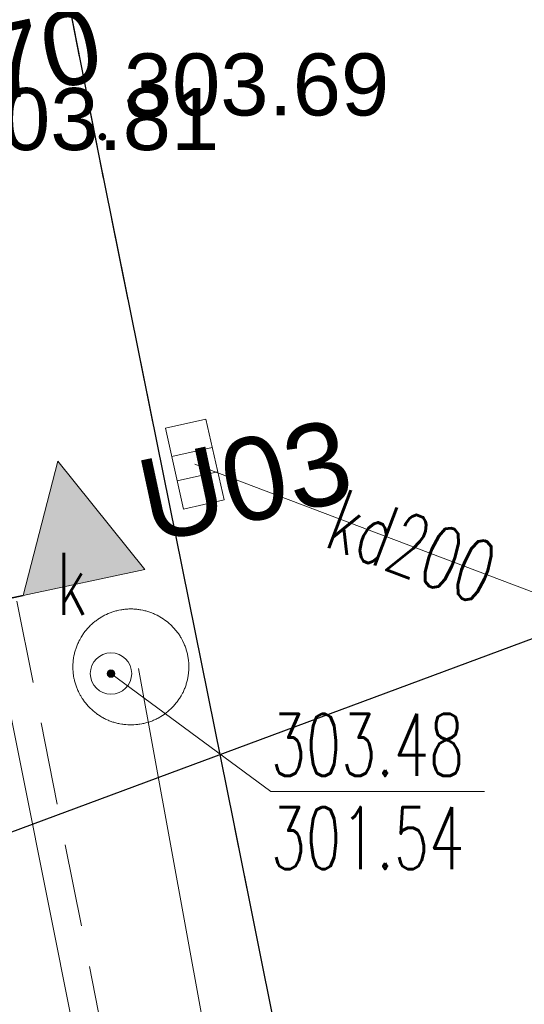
# Model space of a CAD drawing. Header units: metres. Extents: x 6567600 to 13135881, y 5574237 to 11149086.
# Tile 109 of 120: x 6567927.23 to 6567933.32, y 5574545.08 to 5574556.98. Entities that reach past the tile are written whole.
import ezdxf
from ezdxf import colors
from ezdxf.entities.mleader import LeaderData, LeaderLine
from ezdxf.enums import TextEntityAlignment as Align
from ezdxf.math import Vec2, Vec3

# ---------------------------------------------------------------- set-up
doc = ezdxf.new("R2010")
doc.units = ezdxf.units.M
doc.linetypes.add('zzzxref_260316$0$_MDCP$0$L_0_04', pattern=[1.5, 1, -0.5])
doc.linetypes.add('zzzxref_260316$0$PR1183 Chorzów Metalowców V09_TT$0$Kropki i Kreski', pattern=[3.6, 1.8, -0.9, 0, -0.9])
for name, color, linetype, lineweight in [('SEL_opis_odnosnik', 7, 'Continuous', 20), ('zzzxref_260316$0$_MDCP$0$GES_InneUrzadzeniaTowarzyszace', 7, 'Continuous', 18), ('zzzxref_260316$0$_MDCP$0$GES_InneUrzadzeniaTowarzyszace_P', 7, 'Continuous', 18), ('zzzxref_260316$0$_MDCP$0$GES_Rzedna', 7, 'Continuous', 18), ('zzzxref_260316$0$_MDCP$0$GES_UrzadzeniaSiecKanalizacyjna_P', 7, 'Continuous', 18), ('zzzxref_260316$0$_MDCP$0$OT_Komunikacja', 7, 'Continuous', 18), ('zzzxref_260316$0$_MDCP$0$OTRS', 7, 'Continuous', 13), ('zzzxref_260316$0$_MDCP$0$OTRS_O', 7, 'Continuous', 20), ('zzzxref_260316$0$_MDCP$1$GES_PrzewodKanalizacyjny', 36, 'Continuous', 18)]:
    doc.layers.add(name, color=color, linetype=linetype, lineweight=lineweight)
for name, color, linetype in [('zzzxref_260316$0$PR1183 Chorzów Metalowców V09_TT$0$FORMA - Arch 01 - PZT 1 Strefy', 7, 'Continuous'), ('zzzxref_260316$0$PR1183 Chorzów Metalowców V09_TT$0$FORMA - Arch 01 - PZT-3 Ukształtowanie terenu', 7, 'Continuous'), ('zzzxref_260316$0$PR1183 Chorzów Metalowców V09_TT$0$FORMA - Arch 01 - PZT-5 Opisy ogólne', 7, 'Continuous')]:
    doc.layers.add(name, color=color, linetype=linetype)
doc.styles.add('ROMANS', font='romans.shx', dxfattribs={"width": 0.8})
doc.styles.add('zzzxref_260316$0$$TD_AUDIT_GENERATED_(9E133)', font='simplex.shx')
doc.styles.add('zzzxref_260316$0$$TD_AUDIT_GENERATED_(9E16A)', font='arial.ttf', dxfattribs={"width": 0.9})
doc.styles.add('zzzxref_260316$0$$TD_AUDIT_GENERATED_(B0E6E)', font='arial.ttf')
doc.linetypes.add('zzzxref_260316$0$_MDCP$0$L_0_A0_SHX', pattern='A,0,-0.25,-0.5,-0.5,-0.5,[4,GML_DCP.shx,S=0.05,R=0,X=0,Y=0],-0.5,-0.5,-0.5,-0.25', length=3.5)

# ---------------------------------------------------------------- blocks, each defined once
blk = doc.blocks.new('zzzxref_260316$0$_MDCP$0$OTRS')
at = {"layer": 'zzzxref_260316$0$_MDCP$0$OTRS', "color": 0, "lineweight": -3, "const_width": 0.09}
blk.add_lwpolyline([(-0.045, 0, 1), (0.045, 0, 1)], format="xyb", close=True, dxfattribs=at)
at = {"layer": 'zzzxref_260316$0$_MDCP$0$OTRS_O', "color": 0, "style": 'zzzxref_260316$0$$TD_AUDIT_GENERATED_(9E16A)'}
blk.add_attdef('RZEDNA', (0.514, 0.515), '', height=1.5, dxfattribs=at)
blk = doc.blocks.new('zzzxref_260316$0$_MDCP$0$other_SUKK')
at = {"color": 0, "linetype": 'Continuous', "lineweight": 18, "flags": 128}
blk.add_lwpolyline([(1, 0.5), (1, -0.5), (-1, -0.5), (-1, 0.5), (1, 0.5)], close=True, dxfattribs=at)
for points in [[(-0.3, 0.5), (-0.3, -0.5)], [(0.3, 0.5), (0.3, -0.5)]]:
    blk.add_lwpolyline(points, dxfattribs=at)
blk = doc.blocks.new('zzzxref_260316$0$_MDCP$0$other_SUPS01_05')
at = {"linetype": 'Continuous', "lineweight": 13}
blk.add_hatch(color=0, dxfattribs=at).paths.add_polyline_path([(0, -0.091, 1), (0, 0.091, 1)])
at = {"color": 0, "linetype": 'Continuous', "lineweight": 13}
blk.add_circle((0, 0), 0.0906, dxfattribs=at)
blk = doc.blocks.new('zzzxref_260316$0$_MDCP$0$other_SUPW_O')
at = {"color": 0, "linetype": 'Continuous', "lineweight": 18}
blk.add_circle((0, 0), 0.5, dxfattribs=at)
blk = doc.blocks.new('zzzxref_260316$0$PR1183 Chorzów Metalowców V09_TT$0$Płaszczyzna odcinająca_3', base_point=(6567824.012, 5574526.579))
at = {"layer": 'zzzxref_260316$0$PR1183 Chorzów Metalowców V09_TT$0$FORMA - Arch 01 - PZT-5 Opisy ogólne', "linetype": 'Continuous', "lineweight": 0, "true_color": 0x000000}
blk.add_hatch(color=18, dxfattribs=at).paths.add_polyline_path([(6567928.737, 5574549.087), (6567927.689, 5574550.396), (6567927.271, 5574548.772)])
at = {"layer": 'zzzxref_260316$0$PR1183 Chorzów Metalowców V09_TT$0$FORMA - Arch 01 - PZT-5 Opisy ogólne', "color": 7, "linetype": 'zzzxref_260316$0$PR1183 Chorzów Metalowców V09_TT$0$Kropki i Kreski', "lineweight": 35}
blk.add_line((6567824.745, 5574526.737), (6567927.271, 5574548.772), dxfattribs=at)
at = {"layer": 'zzzxref_260316$0$PR1183 Chorzów Metalowców V09_TT$0$FORMA - Arch 01 - PZT-5 Opisy ogólne', "color": 7, "linetype": 'Continuous', "lineweight": 5, "flags": 128}
blk.add_lwpolyline([(6567928.737, 5574549.087), (6567927.271, 5574548.772), (6567927.689, 5574550.396)], close=True, dxfattribs=at)
at = {"layer": 'zzzxref_260316$0$PR1183 Chorzów Metalowców V09_TT$0$FORMA - Arch 01 - PZT-5 Opisy ogólne', "color": 7, "lineweight": 5, "insert": (6567928.801, 5574549.39), "char_height": 1, "attachment_point": 7, "rotation": 12.1296, "style": 'zzzxref_260316$0$$TD_AUDIT_GENERATED_(B0E6E)'}
blk.add_mtext('\\A1;{\\pql;\\pt0;\\fArial|b0|i0|c238|p0;\\W1.000000;U03}', dxfattribs=at)
blk = doc.blocks.new('zzzxref_260316$0$PR1183 Chorzów Metalowców V09_TT$0$Koty wysokościowe_5', base_point=(6567924.188, 5574553.785))
at = {"layer": 'zzzxref_260316$0$PR1183 Chorzów Metalowców V09_TT$0$FORMA - Arch 01 - PZT-3 Ukształtowanie terenu', "linetype": 'Continuous', "lineweight": 25}
for points in [[(6567924.188, 5574553.785), (6567924.554, 5574553.863), (6567924.496, 5574553.998), (6567924.391, 5574554.1), (6567924.255, 5574554.154), (6567924.109, 5574554.151)], [(6567924.188, 5574553.785), (6567923.821, 5574553.706), (6567923.879, 5574553.572), (6567923.984, 5574553.47), (6567924.12, 5574553.416), (6567924.267, 5574553.418)]]:
    blk.add_hatch(color=6, dxfattribs=at).paths.add_polyline_path(points)
at = {"layer": 'zzzxref_260316$0$PR1183 Chorzów Metalowców V09_TT$0$FORMA - Arch 01 - PZT-3 Ukształtowanie terenu', "color": 6, "linetype": 'Continuous', "lineweight": 25}
for p, q in [((6567924.345, 5574553.051), (6567924.03, 5574554.518)), ((6567923.454, 5574553.627), (6567924.921, 5574553.942))]:
    blk.add_line(p, q, dxfattribs=at)
blk.add_circle((6567924.188, 5574553.785), 0.375, dxfattribs=at)
at = {"layer": 'zzzxref_260316$0$PR1183 Chorzów Metalowców V09_TT$0$FORMA - Arch 01 - PZT-3 Ukształtowanie terenu', "color": 6, "lineweight": 25, "insert": (6567924.556, 5574554.051), "char_height": 0.9, "attachment_point": 7, "rotation": 12.1296, "style": 'zzzxref_260316$0$$TD_AUDIT_GENERATED_(B0E6E)'}
blk.add_mtext('\\A1;{\\pql;\\fArial|b0|i0|c238|p0;\\W1.000000;303,70}', dxfattribs=at)
blk = doc.blocks.new('zzzxref_260316')
at = {"layer": 'zzzxref_260316$0$PR1183 Chorzów Metalowców V09_TT$0$FORMA - Arch 01 - PZT 1 Strefy', "linetype": 'Continuous', "lineweight": 0, "true_color": 0x577933}
h = blk.add_hatch(dxfattribs=at)
h.set_pattern_fill('ANSI31', color=77, scale=3, style=0)
h.set_pattern_definition([(45, (0, 1.2501), (-0.265165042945, 0.265165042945), [])])
h.paths.add_polyline_path([(6567829, 5574518.49), (6567842.398, 5574472.369), (6567844.165, 5574472.882), (6567846.931, 5574463.362), (6567846.967, 5574485.722), (6567835.736, 5574537.98), (6567846.642, 5574540.324), (6567844.864, 5574548.6), (6567918.571, 5574564.441), (6567935.605, 5574485.184), (6567930.975, 5574478.018), (6567931.227, 5574476.845), (6567933.57, 5574477.348, 0.216609), (6567938.884, 5574481.335), (6567921.55, 5574569.11), (6567849.267, 5574552.203), (6567830.11, 5574547.72)])
at = {"layer": 'zzzxref_260316$0$_MDCP$0$GES_InneUrzadzeniaTowarzyszace', "color": 36, "linetype": 'Continuous', "lineweight": 18, "flags": 128}
blk.add_lwpolyline([(6567928.594, 5574549.86), (6567928.607, 5574549.859), (6567928.643, 5574549.856), (6567928.655, 5574549.855), (6567928.667, 5574549.853), (6567928.68, 5574549.851), (6567928.692, 5574549.849), (6567928.716, 5574549.845), (6567928.727, 5574549.842), (6567928.739, 5574549.839), (6567928.751, 5574549.836), (6567928.763, 5574549.833), (6567928.775, 5574549.829), (6567928.786, 5574549.826), (6567928.798, 5574549.822), (6567928.809, 5574549.818), (6567928.821, 5574549.814), (6567928.832, 5574549.809), (6567928.844, 5574549.804), (6567928.855, 5574549.799), (6567928.866, 5574549.794), (6567928.877, 5574549.789), (6567928.888, 5574549.784), (6567928.909, 5574549.772), (6567928.92, 5574549.766), (6567928.941, 5574549.754), (6567928.961, 5574549.74), (6567928.981, 5574549.726), (6567929.011, 5574549.704), (6567929.02, 5574549.696), (6567929.029, 5574549.688), (6567929.038, 5574549.68), (6567929.047, 5574549.672), (6567929.056, 5574549.664), (6567929.065, 5574549.655), (6567929.074, 5574549.646), (6567929.082, 5574549.637), (6567929.09, 5574549.628), (6567929.098, 5574549.619), (6567929.106, 5574549.61), (6567929.114, 5574549.601), (6567929.122, 5574549.591), (6567929.129, 5574549.581), (6567929.136, 5574549.571), (6567929.143, 5574549.562), (6567929.164, 5574549.531), (6567929.17, 5574549.521), (6567929.176, 5574549.51), (6567929.188, 5574549.489), (6567929.194, 5574549.478), (6567929.214, 5574549.434), (6567929.219, 5574549.422), (6567929.224, 5574549.411), (6567929.228, 5574549.399), (6567929.232, 5574549.388), (6567929.236, 5574549.376), (6567929.239, 5574549.365), (6567929.243, 5574549.353), (6567929.246, 5574549.341), (6567929.249, 5574549.329), (6567929.252, 5574549.317), (6567929.255, 5574549.306), (6567929.257, 5574549.294), (6567929.259, 5574549.282), (6567929.261, 5574549.27), (6567929.263, 5574549.257), (6567929.265, 5574549.245), (6567929.269, 5574549.197), (6567929.27, 5574549.184), (6567929.27, 5574549.136), (6567929.269, 5574549.123), (6567929.268, 5574549.111), (6567929.267, 5574549.099), (6567929.265, 5574549.075), (6567929.263, 5574549.063), (6567929.261, 5574549.05), (6567929.259, 5574549.038), (6567929.257, 5574549.026), (6567929.255, 5574549.014), (6567929.252, 5574549.003), (6567929.249, 5574548.991), (6567929.246, 5574548.979), (6567929.243, 5574548.967), (6567929.239, 5574548.955), (6567929.236, 5574548.944), (6567929.232, 5574548.932), (6567929.228, 5574548.921), (6567929.224, 5574548.909), (6567929.219, 5574548.898), (6567929.214, 5574548.886), (6567929.209, 5574548.875), (6567929.204, 5574548.864), (6567929.199, 5574548.853), (6567929.194, 5574548.842), (6567929.182, 5574548.821), (6567929.176, 5574548.81), (6567929.157, 5574548.779), (6567929.15, 5574548.769), (6567929.129, 5574548.739), (6567929.122, 5574548.729), (6567929.098, 5574548.701), (6567929.09, 5574548.692), (6567929.082, 5574548.683), (6567929.074, 5574548.674), (6567929.065, 5574548.665), (6567929.056, 5574548.656), (6567929.047, 5574548.648), (6567929.038, 5574548.64), (6567929.029, 5574548.632), (6567929.02, 5574548.624), (6567929.011, 5574548.616), (6567929.001, 5574548.608), (6567928.991, 5574548.601), (6567928.972, 5574548.587), (6567928.951, 5574548.573), (6567928.931, 5574548.56), (6567928.92, 5574548.554), (6567928.899, 5574548.542), (6567928.888, 5574548.536), (6567928.877, 5574548.531), (6567928.866, 5574548.526), (6567928.855, 5574548.521), (6567928.844, 5574548.516), (6567928.832, 5574548.511), (6567928.821, 5574548.506), (6567928.809, 5574548.502), (6567928.798, 5574548.498), (6567928.786, 5574548.494), (6567928.775, 5574548.491), (6567928.763, 5574548.487), (6567928.751, 5574548.484), (6567928.739, 5574548.481), (6567928.727, 5574548.478), (6567928.716, 5574548.475), (6567928.704, 5574548.473), (6567928.68, 5574548.469), (6567928.667, 5574548.467), (6567928.655, 5574548.465), (6567928.631, 5574548.463), (6567928.607, 5574548.461), (6567928.594, 5574548.46), (6567928.546, 5574548.46), (6567928.533, 5574548.461), (6567928.509, 5574548.463), (6567928.497, 5574548.464), (6567928.485, 5574548.465), (6567928.473, 5574548.467), (6567928.46, 5574548.469), (6567928.436, 5574548.473), (6567928.424, 5574548.475), (6567928.413, 5574548.478), (6567928.401, 5574548.481), (6567928.389, 5574548.484), (6567928.377, 5574548.487), (6567928.365, 5574548.491), (6567928.354, 5574548.494), (6567928.342, 5574548.498), (6567928.331, 5574548.502), (6567928.319, 5574548.506), (6567928.308, 5574548.511), (6567928.296, 5574548.516), (6567928.274, 5574548.526), (6567928.263, 5574548.531), (6567928.252, 5574548.536), (6567928.241, 5574548.542), (6567928.231, 5574548.548), (6567928.22, 5574548.554), (6567928.209, 5574548.56), (6567928.179, 5574548.58), (6567928.168, 5574548.587), (6567928.159, 5574548.594), (6567928.129, 5574548.616), (6567928.12, 5574548.624), (6567928.111, 5574548.632), (6567928.102, 5574548.64), (6567928.093, 5574548.648), (6567928.084, 5574548.656), (6567928.075, 5574548.665), (6567928.066, 5574548.674), (6567928.058, 5574548.683), (6567928.05, 5574548.692), (6567928.042, 5574548.701), (6567928.018, 5574548.729), (6567928.011, 5574548.739), (6567927.99, 5574548.769), (6567927.983, 5574548.779), (6567927.964, 5574548.81), (6567927.958, 5574548.821), (6567927.946, 5574548.842), (6567927.941, 5574548.853), (6567927.936, 5574548.864), (6567927.931, 5574548.875), (6567927.926, 5574548.886), (6567927.921, 5574548.898), (6567927.916, 5574548.909), (6567927.912, 5574548.921), (6567927.908, 5574548.932), (6567927.904, 5574548.944), (6567927.901, 5574548.955), (6567927.897, 5574548.967), (6567927.894, 5574548.979), (6567927.891, 5574548.991), (6567927.888, 5574549.003), (6567927.885, 5574549.014), (6567927.883, 5574549.026), (6567927.879, 5574549.05), (6567927.877, 5574549.063), (6567927.875, 5574549.075), (6567927.873, 5574549.099), (6567927.872, 5574549.111), (6567927.871, 5574549.123), (6567927.87, 5574549.136), (6567927.87, 5574549.184), (6567927.871, 5574549.197), (6567927.872, 5574549.209), (6567927.873, 5574549.221), (6567927.875, 5574549.245), (6567927.877, 5574549.257), (6567927.879, 5574549.27), (6567927.883, 5574549.294), (6567927.885, 5574549.306), (6567927.888, 5574549.317), (6567927.891, 5574549.329), (6567927.894, 5574549.341), (6567927.897, 5574549.353), (6567927.901, 5574549.365), (6567927.904, 5574549.376), (6567927.908, 5574549.388), (6567927.912, 5574549.399), (6567927.916, 5574549.411), (6567927.921, 5574549.422), (6567927.926, 5574549.434), (6567927.931, 5574549.445), (6567927.936, 5574549.456), (6567927.946, 5574549.478), (6567927.952, 5574549.489), (6567927.964, 5574549.51), (6567927.97, 5574549.521), (6567927.976, 5574549.531), (6567927.997, 5574549.562), (6567928.004, 5574549.571), (6567928.018, 5574549.591), (6567928.026, 5574549.601), (6567928.034, 5574549.61), (6567928.042, 5574549.619), (6567928.05, 5574549.628), (6567928.058, 5574549.637), (6567928.066, 5574549.646), (6567928.084, 5574549.664), (6567928.093, 5574549.672), (6567928.102, 5574549.68), (6567928.111, 5574549.688), (6567928.139, 5574549.712), (6567928.149, 5574549.719), (6567928.179, 5574549.74), (6567928.189, 5574549.747), (6567928.22, 5574549.766), (6567928.231, 5574549.772), (6567928.241, 5574549.778), (6567928.252, 5574549.784), (6567928.263, 5574549.789), (6567928.274, 5574549.794), (6567928.296, 5574549.804), (6567928.308, 5574549.809), (6567928.319, 5574549.814), (6567928.331, 5574549.818), (6567928.342, 5574549.822), (6567928.354, 5574549.826), (6567928.365, 5574549.829), (6567928.377, 5574549.833), (6567928.389, 5574549.836), (6567928.401, 5574549.839), (6567928.413, 5574549.842), (6567928.424, 5574549.845), (6567928.448, 5574549.849), (6567928.46, 5574549.851), (6567928.473, 5574549.853), (6567928.485, 5574549.855), (6567928.497, 5574549.856), (6567928.509, 5574549.857), (6567928.533, 5574549.859), (6567928.546, 5574549.86), (6567928.594, 5574549.86)], dxfattribs=at)
at = {"layer": 'zzzxref_260316$0$_MDCP$0$GES_Rzedna', "color": 7, "linetype": 'Continuous', "lineweight": 13, "flags": 128}
blk.add_lwpolyline([(6567932.837, 5574547.655), (6567930.259, 5574547.655), (6567928.33, 5574549.08)], dxfattribs=at)
at = {"layer": 'zzzxref_260316$0$_MDCP$0$OT_Komunikacja', "linetype": 'zzzxref_260316$0$_MDCP$0$L_0_A0_SHX', "lineweight": 18}
for p, q in [((6567923.692, 5574566.09), (6567922.693, 5574570.223)), ((6567925.198, 5574558.181), (6567923.692, 5574566.09)), ((6567928.331, 5574542.518), (6567925.198, 5574558.181)), ((6567932.946, 5574519.032), (6567928.331, 5574542.518)), ((6567936.865, 5574499.446), (6567932.946, 5574519.032)), ((6567938.41, 5574491.491), (6567936.865, 5574499.446))]:
    blk.add_line(p, q, dxfattribs=at)
at = {"layer": 'zzzxref_260316$0$_MDCP$0$OT_Komunikacja', "linetype": 'Continuous', "lineweight": 18}
for p, q in [((6567923.692, 5574566.09), (6567922.693, 5574570.223)), ((6567925.198, 5574558.181), (6567923.692, 5574566.09)), ((6567928.331, 5574542.518), (6567925.198, 5574558.181)), ((6567932.946, 5574519.032), (6567928.331, 5574542.518)), ((6567936.865, 5574499.446), (6567932.946, 5574519.032)), ((6567938.41, 5574491.491), (6567936.865, 5574499.446))]:
    blk.add_line(p, q, dxfattribs=at)
at = {"layer": 'zzzxref_260316$0$_MDCP$0$OT_Komunikacja', "color": 7, "linetype": 'Continuous', "lineweight": 25, "flags": 128}
blk.add_lwpolyline([(6567857.08, 5574558.64), (6567878.36, 5574563.51), (6567907.32, 5574570.28), (6567908.58, 5574572.61), (6567905.5, 5574574.28), (6567905.13, 5574574.52), (6567904.95, 5574574.89), (6567905.03, 5574575.37), (6567905.44, 5574575.72), (6567918.52, 5574578.59), (6567919.7, 5574578.59), (6567920.76, 5574578.35), (6567921.77, 5574577.92), (6567922.83, 5574577.12), (6567923.8, 5574575.84), (6567924.51, 5574574.05), (6567925.03, 5574571.71), (6567925.42, 5574570.12), (6567926.172, 5574565.569), (6567928.182, 5574555.336), (6567929.81, 5574547.284), (6567935.279, 5574519.986)], dxfattribs=at)
at = {"layer": 'zzzxref_260316$0$_MDCP$0$OT_Komunikacja', "color": 7, "linetype": 'zzzxref_260316$0$_MDCP$0$L_0_04', "lineweight": 18, "flags": 128}
blk.add_lwpolyline([(6567907.32, 5574570.28), (6567908.58, 5574572.61), (6567905.5, 5574574.28), (6567905.13, 5574574.52), (6567904.95, 5574574.89), (6567905.03, 5574575.37), (6567905.44, 5574575.72), (6567918.52, 5574578.59), (6567919.7, 5574578.59), (6567920.76, 5574578.35), (6567921.77, 5574577.92), (6567922.83, 5574577.12), (6567923.8, 5574575.84), (6567924.51, 5574574.05), (6567925.03, 5574571.71), (6567925.42, 5574570.12), (6567926.172, 5574565.569), (6567928.182, 5574555.336), (6567929.81, 5574547.284), (6567935.279, 5574519.986), (6567935.957, 5574516.391), (6567939.3, 5574499.444), (6567941.361, 5574488.965), (6567942.778, 5574481.353), (6567941.559, 5574476.747), (6567935.05, 5574510.337), (6567926.066, 5574555.647), (6567923.648, 5574568.154), (6567923.33, 5574569.78), (6567923.13, 5574570.56), (6567922.7, 5574571.28), (6567922.48, 5574571.32), (6567907.73, 5574567.88)], dxfattribs=at)
at = {"layer": 'zzzxref_260316$0$_MDCP$1$GES_PrzewodKanalizacyjny', "color": 36, "linetype": 'Continuous', "lineweight": 18, "flags": 128}
for points in [[(6567929.34, 5574551.61), (6567934.59, 5574549.62)], [(6567928.66, 5574549.141), (6567941.45, 5574478.87)]]:
    blk.add_lwpolyline(points, dxfattribs=at)
at = {"layer": 'zzzxref_260316$0$_MDCP$0$GES_InneUrzadzeniaTowarzyszace_P', "linetype": 'Continuous', "xscale": 0.5, "yscale": 0.5, "zscale": 0.5}
blk.add_blockref('zzzxref_260316$0$_MDCP$0$other_SUPW_O', (6567928.33, 5574549.08), dxfattribs=at)
at = {"layer": 'zzzxref_260316$0$_MDCP$0$GES_Rzedna', "color": 36, "linetype": 'Continuous', "xscale": 0.5, "yscale": 0.5, "zscale": 0.5}
blk.add_blockref('zzzxref_260316$0$_MDCP$0$other_SUPS01_05', (6567928.33, 5574549.08), dxfattribs=at)
at = {"layer": 'zzzxref_260316$0$_MDCP$0$GES_UrzadzeniaSiecKanalizacyjna_P', "color": 36, "linetype": 'Continuous', "xscale": 0.4999999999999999, "yscale": 0.4999999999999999, "zscale": 0.5, "rotation": 282.7303081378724}
blk.add_blockref('zzzxref_260316$0$_MDCP$0$other_SUKK', (6567929.34, 5574551.61), dxfattribs=at)
at = {"layer": 'zzzxref_260316$0$_MDCP$0$OTRS', "xscale": 0.5, "yscale": 0.5, "zscale": 0.5}
for p, values in [((6567928.227, 5574555.564, 303.693), {'RZEDNA': '303.69'}), ((6567926.175, 5574555.146, 303.806), {'RZEDNA': '303.81'})]:
    blk.add_blockref('zzzxref_260316$0$_MDCP$0$OTRS', p, dxfattribs=at).add_auto_attribs(values)
at = {"layer": 'zzzxref_260316$0$PR1183 Chorzów Metalowców V09_TT$0$FORMA - Arch 01 - PZT-3 Ukształtowanie terenu', "color": 6, "lineweight": 25}
blk.add_blockref('zzzxref_260316$0$PR1183 Chorzów Metalowców V09_TT$0$Koty wysokościowe_5', (6567924.188, 5574555.035), dxfattribs=at)
at = {"layer": 'zzzxref_260316$0$PR1183 Chorzów Metalowców V09_TT$0$FORMA - Arch 01 - PZT-5 Opisy ogólne', "color": 7, "lineweight": 35}
blk.add_blockref('zzzxref_260316$0$PR1183 Chorzów Metalowców V09_TT$0$Płaszczyzna odcinająca_3', (6567824.012, 5574527.83), dxfattribs=at)
at = {"layer": 'zzzxref_260316$0$_MDCP$0$GES_InneUrzadzeniaTowarzyszace_P', "color": 7, "lineweight": 15, "style": 'zzzxref_260316$0$$TD_AUDIT_GENERATED_(9E133)', "width": 0.66}
blk.add_text('k', height=0.75, dxfattribs=at).set_placement((6567927.675, 5574550.54), align=Align.TOP_LEFT)
at = {"layer": 'zzzxref_260316$0$_MDCP$0$GES_Rzedna', "color": 36, "lineweight": 15, "style": 'zzzxref_260316$0$$TD_AUDIT_GENERATED_(9E133)', "width": 0.66}
for s, p in [('303.48', (6567930.259, 5574548.593)), ('301.54', (6567930.259, 5574547.468))]:
    blk.add_text(s, height=0.75, dxfattribs=at).set_placement(p, align=Align.TOP_LEFT)
at = {"layer": 'zzzxref_260316$0$_MDCP$1$GES_PrzewodKanalizacyjny', "color": 36, "lineweight": 15, "style": 'zzzxref_260316$0$$TD_AUDIT_GENERATED_(9E133)', "width": 0.66}
blk.add_text('kd200', height=0.75, rotation=-20.8, dxfattribs=at).set_placement((6567931.965, 5574550.615), align=Align.MIDDLE_CENTER)

msp = doc.modelspace()

# ---------------------------------------------------------------- block references
at = {"ltscale": 0.5}
msp.add_blockref('zzzxref_260316', (0, 0), dxfattribs=at)

# ---------------------------------------------------------------- next in the draw order: leaders
at = {"layer": 'SEL_opis_odnosnik'}
ml = msp.add_multileader_mtext('Standard', dxfattribs=at)
ml.set_content('\\pxt12.5;Projektowana trasa przebudowywanego odcinka kabli SN kolidujących z inwestycją. Według odrębnego opracowania.', color=256, style='ROMANS')
ml.set_leader_properties()
ml.build(insert=Vec2(0, 0))
ml.multileader.update_dxf_attribs({"text_left_attachment_type": 6, "text_right_attachment_type": 6, "dogleg_length": 1, "arrow_head_size": 1})
ctx = ml.context
ctx.base_point, ctx.char_height, ctx.arrow_head_size, ctx.landing_gap_size, ctx.plane_origin = Vec3(6567946.336, 5574553.932), 1, 1, 0.09, Vec3(6567841.352, 5574557.417)
ctx.left_attachment, ctx.right_attachment = 6, 6
notes = []
notes.append((ctx, [(0, (1, 1, 0), (6567945.336, 5574553.932), (1, 0), 1, [(3, [(6567922.426, 5574545.422)], 0, [])])]))
ctx.mtext.insert, ctx.mtext.width, ctx.mtext.line_spacing_style, ctx.mtext.flow_direction = Vec3(6567946.426, 5574555.226), 17.77136, 2, 5
ctx.mtext.has_bg_fill, ctx.mtext.bg_color, ctx.mtext.bg_scale_factor, ctx.mtext.bg_transparency, ctx.mtext.use_window_bg_color = 1, -1023410145, 1.5, 0, 0
for ctx, leaders in notes:
    for number, flags, end, landing, length, lines in leaders:
        leader = LeaderData()
        leader.index, (leader.has_last_leader_line, leader.has_dogleg_vector, leader.attachment_direction) = number, flags
        leader.last_leader_point, leader.dogleg_vector, leader.dogleg_length = Vec3(end), Vec3(landing), length
        for number, points, colour, breaks in lines:
            line = LeaderLine()
            line.index, line.vertices, line.color, line.breaks = number, Vec3.list(points), colors.encode_raw_color(colour), breaks
            leader.lines.append(line)
        ctx.leaders.append(leader)

doc.saveas('drawing.dxf')
